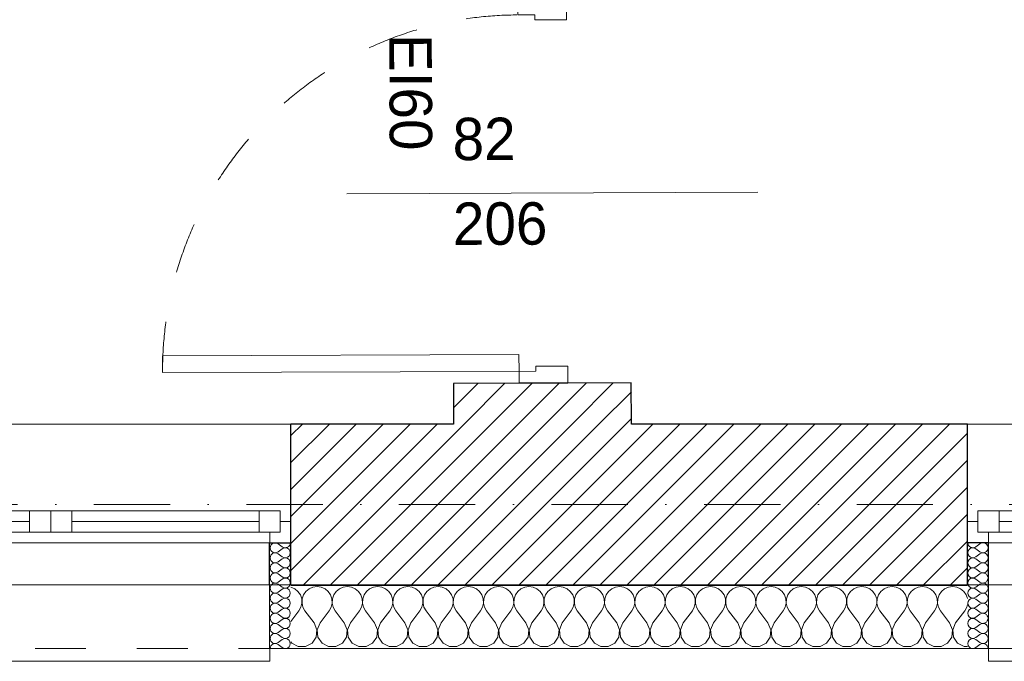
# Model space of a CAD drawing. Header units: millimetres. Extents: x 172139 to 266886, y 89525 to 138225.
# Tile 35 of 72: x 202941 to 205265, y 106825 to 108340. Entities that reach past the tile are written whole.
import ezdxf
from ezdxf.enums import TextEntityAlignment as Align

# ---------------------------------------------------------------- set-up
doc = ezdxf.new("R2010")
doc.units = ezdxf.units.MM
doc.header["$MEASUREMENT"] = 0
doc.linetypes.add('Kropki i Kreski', pattern=[360, 180, -90, 0, -90])
doc.linetypes.add('Przerywana', pattern=[240, 120, -120])
for name, color, linetype in [('Drzwi ArchiCAD', 7, 'Continuous'), ('Konstrukcja - Siatki mod', 7, 'Continuous'), ('KR_INW', 7, 'Continuous'), ('NAPIS_SODON', 7, 'Continuous'), ('Okna ArchiCADa', 7, 'Continuous'), ('Znaczniki drzwi ArchiCADa', 7, 'Continuous')]:
    doc.layers.add(name, color=color, linetype=linetype)
for name, color, linetype, lineweight in [('Drzwi ArchiCAD_Nr_pióra__1', 7, 'Continuous', 13), ('Drzwi ArchiCAD_Nr_pióra__27', 7, 'Continuous', 25), ('KR_INW_Nr_pióra__101', 252, 'Continuous', 5), ('KR_INW_Nr_pióra__27', 7, 'Continuous', 25), ('KR_INW_Nr_pióra__47', 7, 'Continuous', 15), ('NAPIS_SODON_Nr_pióra__1', 7, 'Continuous', 13), ('Okna ArchiCADa_Nr_pióra__1', 7, 'Continuous', 13), ('Okna ArchiCADa_Nr_pióra__27', 7, 'Continuous', 25), ('Znaczniki drzwi ArchiCADa_Nr_pióra__7', 7, 'Continuous', 13)]:
    doc.layers.add(name, color=color, linetype=linetype, lineweight=lineweight)
for name, color, linetype, lineweight, true_color in [('Konstrukcja - Siatki mod_Nr_pióra__48', 7, 'Continuous', 15, 0xa80f02), ('KR_INW_Nr_pióra__102', 7, 'Continuous', 5, 0xcccccc), ('Znaczniki drzwi ArchiCADa_Nr_pióra__20', 7, 'Continuous', 13, 0xb00000)]:
    doc.layers.add(name, color=color, linetype=linetype, lineweight=lineweight, true_color=true_color)
doc.styles.add('GENERATED_STYLE_1', font='txt')
pattern_1 = [(45, (0, 0), (-31.819804, 31.819804), [])]

# ---------------------------------------------------------------- blocks, each defined once
blk = doc.blocks.new('Strop_1', base_point=(179225, 121523.3))
at = {"layer": 'NAPIS_SODON_Nr_pióra__1', "linetype": 'Continuous', "flags": 128}
blk.add_lwpolyline([(179225, 121523.3), (179225.9, 107003.8), (250898.3, 107008.3), (250897.4, 121527.8)], close=True, dxfattribs=at)
blk = doc.blocks.new('*X150')
at = {"layer": 'KR_INW_Nr_pióra__102', "linetype": 'Continuous'}
for p, q in [((203581.2, 107000.2), (203580.9, 107000.2)), ((203590.2, 106996.2), (203581.2, 107000.2)), ((203633.1, 107000.2), (203624.1, 106996.2)), ((203642.9, 107001.6), (203633.1, 107000.2)), ((203652.6, 107000.2), (203642.9, 107001.6)), ((203661.6, 106996.2), (203652.6, 107000.2)), ((203704.5, 107000.2), (203695.5, 106996.2)), ((203714.3, 107001.6), (203704.5, 107000.2)), ((203724, 107000.2), (203714.3, 107001.6)), ((203733.1, 106996.2), (203724, 107000.2)), ((203776, 107000.2), (203766.9, 106996.2)), ((203785.7, 107001.6), (203776, 107000.2)), ((203795.5, 107000.2), (203785.7, 107001.6)), ((203804.5, 106996.2), (203795.5, 107000.2)), ((203847.4, 107000.2), (203838.4, 106996.2)), ((203857.1, 107001.6), (203847.4, 107000.2)), ((203866.9, 107000.2), (203857.1, 107001.6)), ((203875.9, 106996.2), (203866.9, 107000.2)), ((203918.8, 107000.2), (203909.8, 106996.2)), ((203928.6, 107001.6), (203918.8, 107000.2)), ((203938.3, 107000.2), (203928.6, 107001.6)), ((203947.3, 106996.2), (203938.3, 107000.2)), ((203990.2, 107000.2), (203981.2, 106996.2)), ((204000, 107001.6), (203990.2, 107000.2)), ((204009.8, 107000.2), (204000, 107001.6)), ((204018.8, 106996.2), (204009.8, 107000.2)), ((204061.7, 107000.2), (204052.7, 106996.2)), ((204071.4, 107001.6), (204061.7, 107000.2)), ((204081.2, 107000.2), (204071.4, 107001.6)), ((204090.2, 106996.2), (204081.2, 107000.2)), ((204133.1, 107000.2), (204124.1, 106996.2)), ((204142.9, 107001.6), (204133.1, 107000.2)), ((204152.6, 107000.2), (204142.9, 107001.6)), ((204161.6, 106996.2), (204152.6, 107000.2)), ((204204.5, 107000.2), (204195.5, 106996.2)), ((204214.3, 107001.6), (204204.5, 107000.2)), ((204224, 107000.2), (204214.3, 107001.6)), ((204233.1, 106996.2), (204224, 107000.2)), ((204276, 107000.2), (204266.9, 106996.2)), ((204285.7, 107001.6), (204276, 107000.2)), ((204295.5, 107000.2), (204285.7, 107001.6)), ((204304.5, 106996.2), (204295.5, 107000.2)), ((204347.4, 107000.2), (204338.4, 106996.2)), ((204357.1, 107001.6), (204347.4, 107000.2)), ((204366.9, 107000.2), (204357.1, 107001.6)), ((204375.9, 106996.2), (204366.9, 107000.2)), ((204418.8, 107000.2), (204409.8, 106996.2)), ((204428.6, 107001.6), (204418.8, 107000.2)), ((204438.3, 107000.2), (204428.6, 107001.6)), ((204447.3, 106996.2), (204438.3, 107000.2)), ((204490.2, 107000.2), (204481.2, 106996.2)), ((204500, 107001.6), (204490.2, 107000.2)), ((204509.8, 107000.2), (204500, 107001.6)), ((204518.8, 106996.2), (204509.8, 107000.2)), ((204561.7, 107000.2), (204552.7, 106996.2)), ((204571.4, 107001.6), (204561.7, 107000.2)), ((204581.2, 107000.2), (204571.4, 107001.6)), ((204590.2, 106996.2), (204581.2, 107000.2)), ((204633.1, 107000.2), (204624.1, 106996.2)), ((204642.9, 107001.6), (204633.1, 107000.2)), ((204652.6, 107000.2), (204642.9, 107001.6)), ((204661.6, 106996.2), (204652.6, 107000.2)), ((204704.5, 107000.2), (204695.5, 106996.2)), ((204714.3, 107001.6), (204704.5, 107000.2)), ((204724, 107000.2), (204714.3, 107001.6)), ((204733.1, 106996.2), (204724, 107000.2)), ((204776, 107000.2), (204766.9, 106996.2)), ((204785.7, 107001.6), (204776, 107000.2)), ((204795.5, 107000.2), (204785.7, 107001.6)), ((204804.5, 106996.2), (204795.5, 107000.2)), ((204847.4, 107000.2), (204838.4, 106996.2)), ((204857.1, 107001.6), (204847.4, 107000.2)), ((204866.9, 107000.2), (204857.1, 107001.6)), ((204875.9, 106996.2), (204866.9, 107000.2)), ((204918.8, 107000.2), (204909.8, 106996.2)), ((204928.6, 107001.6), (204918.8, 107000.2)), ((204938.3, 107000.2), (204928.6, 107001.6)), ((204947.3, 106996.2), (204938.3, 107000.2)), ((204990.2, 107000.2), (204981.2, 106996.2)), ((205000, 107001.6), (204990.2, 107000.2)), ((205009.8, 107000.2), (205000, 107001.6)), ((205018.8, 106996.2), (205009.8, 107000.2)), ((205061.7, 107000.2), (205052.7, 106996.2)), ((205071.4, 107001.6), (205061.7, 107000.2)), ((205081.2, 107000.2), (205071.4, 107001.6)), ((205090.2, 106996.2), (205081.2, 107000.2)), ((205133.1, 107000.2), (205124.1, 106996.2)), ((205142.9, 107001.6), (205133.1, 107000.2)), ((205152.6, 107000.2), (205142.9, 107001.6)), ((205161.6, 106996.2), (205152.6, 107000.2)), ((203597.8, 106989.9), (203590.2, 106996.2)), ((203603.4, 106981.8), (203597.8, 106989.9)), ((203606.5, 106972.5), (203603.4, 106981.8)), ((203610.9, 106981.8), (203607.8, 106972.5)), ((203616.5, 106989.9), (203610.9, 106981.8)), ((203624.1, 106996.2), (203616.5, 106989.9)), ((203669.2, 106989.9), (203661.6, 106996.2)), ((203674.8, 106981.8), (203669.2, 106989.9)), ((203677.9, 106972.5), (203674.8, 106981.8)), ((203682.3, 106981.8), (203679.2, 106972.5)), ((203687.9, 106989.9), (203682.3, 106981.8)), ((203695.5, 106996.2), (203687.9, 106989.9)), ((203740.6, 106989.9), (203733.1, 106996.2)), ((203746.2, 106981.8), (203740.6, 106989.9)), ((203749.4, 106972.5), (203746.2, 106981.8)), ((203753.8, 106981.8), (203750.6, 106972.5)), ((203759.4, 106989.9), (203753.8, 106981.8)), ((203766.9, 106996.2), (203759.4, 106989.9)), ((203812.1, 106989.9), (203804.5, 106996.2)), ((203817.7, 106981.8), (203812.1, 106989.9)), ((203820.8, 106972.5), (203817.7, 106981.8)), ((203825.2, 106981.8), (203822.1, 106972.5)), ((203830.8, 106989.9), (203825.2, 106981.8)), ((203838.4, 106996.2), (203830.8, 106989.9)), ((203883.5, 106989.9), (203875.9, 106996.2)), ((203889.1, 106981.8), (203883.5, 106989.9)), ((203892.2, 106972.5), (203889.1, 106981.8)), ((203896.6, 106981.8), (203893.5, 106972.5)), ((203902.2, 106989.9), (203896.6, 106981.8)), ((203909.8, 106996.2), (203902.2, 106989.9)), ((203954.9, 106989.9), (203947.3, 106996.2)), ((203960.5, 106981.8), (203954.9, 106989.9)), ((203963.7, 106972.5), (203960.5, 106981.8)), ((203968.1, 106981.8), (203964.9, 106972.5)), ((203973.6, 106989.9), (203968.1, 106981.8)), ((203981.2, 106996.2), (203973.6, 106989.9)), ((204026.4, 106989.9), (204018.8, 106996.2)), ((204031.9, 106981.8), (204026.4, 106989.9)), ((204035.1, 106972.5), (204031.9, 106981.8)), ((204039.5, 106981.8), (204036.3, 106972.5)), ((204045.1, 106989.9), (204039.5, 106981.8)), ((204052.7, 106996.2), (204045.1, 106989.9)), ((204097.8, 106989.9), (204090.2, 106996.2)), ((204103.4, 106981.8), (204097.8, 106989.9)), ((204106.5, 106972.5), (204103.4, 106981.8)), ((204110.9, 106981.8), (204107.8, 106972.5)), ((204116.5, 106989.9), (204110.9, 106981.8)), ((204124.1, 106996.2), (204116.5, 106989.9)), ((204169.2, 106989.9), (204161.6, 106996.2)), ((204174.8, 106981.8), (204169.2, 106989.9)), ((204177.9, 106972.5), (204174.8, 106981.8)), ((204182.3, 106981.8), (204179.2, 106972.5)), ((204187.9, 106989.9), (204182.3, 106981.8)), ((204195.5, 106996.2), (204187.9, 106989.9)), ((204240.6, 106989.9), (204233.1, 106996.2)), ((204246.2, 106981.8), (204240.6, 106989.9)), ((204249.4, 106972.5), (204246.2, 106981.8)), ((204253.8, 106981.8), (204250.6, 106972.5)), ((204259.4, 106989.9), (204253.8, 106981.8)), ((204266.9, 106996.2), (204259.4, 106989.9)), ((204312.1, 106989.9), (204304.5, 106996.2)), ((204317.7, 106981.8), (204312.1, 106989.9)), ((204320.8, 106972.5), (204317.7, 106981.8)), ((204325.2, 106981.8), (204322.1, 106972.5)), ((204330.8, 106989.9), (204325.2, 106981.8)), ((204338.4, 106996.2), (204330.8, 106989.9)), ((204383.5, 106989.9), (204375.9, 106996.2)), ((204389.1, 106981.8), (204383.5, 106989.9)), ((204392.2, 106972.5), (204389.1, 106981.8)), ((204396.6, 106981.8), (204393.5, 106972.5)), ((204402.2, 106989.9), (204396.6, 106981.8)), ((204409.8, 106996.2), (204402.2, 106989.9)), ((204454.9, 106989.9), (204447.3, 106996.2)), ((204460.5, 106981.8), (204454.9, 106989.9)), ((204463.7, 106972.5), (204460.5, 106981.8)), ((204468.1, 106981.8), (204464.9, 106972.5)), ((204473.6, 106989.9), (204468.1, 106981.8)), ((204481.2, 106996.2), (204473.6, 106989.9)), ((204526.4, 106989.9), (204518.8, 106996.2)), ((204531.9, 106981.8), (204526.4, 106989.9)), ((204535.1, 106972.5), (204531.9, 106981.8)), ((204539.5, 106981.8), (204536.3, 106972.5)), ((204545.1, 106989.9), (204539.5, 106981.8)), ((204552.7, 106996.2), (204545.1, 106989.9)), ((204597.8, 106989.9), (204590.2, 106996.2)), ((204603.4, 106981.8), (204597.8, 106989.9)), ((204606.5, 106972.5), (204603.4, 106981.8)), ((204610.9, 106981.8), (204607.8, 106972.5)), ((204616.5, 106989.9), (204610.9, 106981.8)), ((204624.1, 106996.2), (204616.5, 106989.9)), ((204669.2, 106989.9), (204661.6, 106996.2)), ((204674.8, 106981.8), (204669.2, 106989.9)), ((204677.9, 106972.5), (204674.8, 106981.8)), ((204682.3, 106981.8), (204679.2, 106972.5)), ((204687.9, 106989.9), (204682.3, 106981.8)), ((204695.5, 106996.2), (204687.9, 106989.9)), ((204740.6, 106989.9), (204733.1, 106996.2)), ((204746.2, 106981.8), (204740.6, 106989.9)), ((204749.4, 106972.5), (204746.2, 106981.8)), ((204753.8, 106981.8), (204750.6, 106972.5)), ((204759.4, 106989.9), (204753.8, 106981.8)), ((204766.9, 106996.2), (204759.4, 106989.9)), ((204812.1, 106989.9), (204804.5, 106996.2)), ((204817.7, 106981.8), (204812.1, 106989.9)), ((204820.8, 106972.5), (204817.7, 106981.8)), ((204825.2, 106981.8), (204822.1, 106972.5)), ((204830.8, 106989.9), (204825.2, 106981.8)), ((204838.4, 106996.2), (204830.8, 106989.9)), ((204883.5, 106989.9), (204875.9, 106996.2)), ((204889.1, 106981.8), (204883.5, 106989.9)), ((204892.2, 106972.5), (204889.1, 106981.8)), ((204896.6, 106981.8), (204893.5, 106972.5)), ((204902.2, 106989.9), (204896.6, 106981.8)), ((204909.8, 106996.2), (204902.2, 106989.9)), ((204954.9, 106989.9), (204947.3, 106996.2)), ((204960.5, 106981.8), (204954.9, 106989.9)), ((204963.7, 106972.5), (204960.5, 106981.8)), ((204968.1, 106981.8), (204964.9, 106972.5)), ((204973.6, 106989.9), (204968.1, 106981.8)), ((204981.2, 106996.2), (204973.6, 106989.9)), ((205026.4, 106989.9), (205018.8, 106996.2)), ((205031.9, 106981.8), (205026.4, 106989.9)), ((205035.1, 106972.5), (205031.9, 106981.8)), ((205039.5, 106981.8), (205036.3, 106972.5)), ((205045.1, 106989.9), (205039.5, 106981.8)), ((205052.7, 106996.2), (205045.1, 106989.9)), ((205097.8, 106989.9), (205090.2, 106996.2)), ((205103.4, 106981.8), (205097.8, 106989.9)), ((205106.5, 106972.5), (205103.4, 106981.8)), ((205110.9, 106981.8), (205107.8, 106972.5)), ((205116.5, 106989.9), (205110.9, 106981.8)), ((205124.1, 106996.2), (205116.5, 106989.9)), ((205169.2, 106989.9), (205161.6, 106996.2)), ((205174.8, 106981.8), (205169.2, 106989.9)), ((205177.7, 106973.2), (205174.8, 106981.8)), ((203600, 106944.4), (203604.8, 106953.1)), ((203604.8, 106953.1), (203607, 106962.6)), ((203607, 106962.6), (203606.5, 106972.5)), ((203607.8, 106972.5), (203607.3, 106962.6)), ((203607.3, 106962.6), (203609.5, 106953.1)), ((203609.5, 106953.1), (203614.3, 106944.4)), ((203671.4, 106944.4), (203676.2, 106953.1)), ((203676.2, 106953.1), (203678.4, 106962.6)), ((203678.4, 106962.6), (203677.9, 106972.5)), ((203679.2, 106972.5), (203678.7, 106962.6)), ((203678.7, 106962.6), (203680.9, 106953.1)), ((203680.9, 106953.1), (203685.7, 106944.4)), ((203742.9, 106944.4), (203747.6, 106953.1)), ((203747.6, 106953.1), (203749.9, 106962.6)), ((203749.9, 106962.6), (203749.4, 106972.5)), ((203750.6, 106972.5), (203750.1, 106962.6)), ((203750.1, 106962.6), (203752.4, 106953.1)), ((203752.4, 106953.1), (203757.1, 106944.4)), ((203814.3, 106944.4), (203819.1, 106953.1)), ((203819.1, 106953.1), (203821.3, 106962.6)), ((203821.3, 106962.6), (203820.8, 106972.5)), ((203822.1, 106972.5), (203821.6, 106962.6)), ((203821.6, 106962.6), (203823.8, 106953.1)), ((203823.8, 106953.1), (203828.6, 106944.4)), ((203885.7, 106944.4), (203890.5, 106953.1)), ((203890.5, 106953.1), (203892.7, 106962.6)), ((203892.7, 106962.6), (203892.2, 106972.5)), ((203893.5, 106972.5), (203893, 106962.6)), ((203893, 106962.6), (203895.2, 106953.1)), ((203895.2, 106953.1), (203900, 106944.4)), ((203957.1, 106944.4), (203961.9, 106953.1)), ((203961.9, 106953.1), (203964.1, 106962.6)), ((203964.1, 106962.6), (203963.7, 106972.5)), ((203964.9, 106972.5), (203964.4, 106962.6)), ((203964.4, 106962.6), (203966.7, 106953.1)), ((203966.7, 106953.1), (203971.4, 106944.4)), ((204028.6, 106944.4), (204033.3, 106953.1)), ((204033.3, 106953.1), (204035.6, 106962.6)), ((204035.6, 106962.6), (204035.1, 106972.5)), ((204036.3, 106972.5), (204035.9, 106962.6)), ((204035.9, 106962.6), (204038.1, 106953.1)), ((204038.1, 106953.1), (204042.9, 106944.4)), ((204100, 106944.4), (204104.8, 106953.1)), ((204104.8, 106953.1), (204107, 106962.6)), ((204107, 106962.6), (204106.5, 106972.5)), ((204107.8, 106972.5), (204107.3, 106962.6)), ((204107.3, 106962.6), (204109.5, 106953.1)), ((204109.5, 106953.1), (204114.3, 106944.4)), ((204171.4, 106944.4), (204176.2, 106953.1)), ((204176.2, 106953.1), (204178.4, 106962.6)), ((204178.4, 106962.6), (204177.9, 106972.5)), ((204179.2, 106972.5), (204178.7, 106962.6)), ((204178.7, 106962.6), (204180.9, 106953.1)), ((204180.9, 106953.1), (204185.7, 106944.4)), ((204242.9, 106944.4), (204247.6, 106953.1)), ((204247.6, 106953.1), (204249.9, 106962.6)), ((204249.9, 106962.6), (204249.4, 106972.5)), ((204250.6, 106972.5), (204250.1, 106962.6)), ((204250.1, 106962.6), (204252.4, 106953.1)), ((204252.4, 106953.1), (204257.1, 106944.4)), ((204314.3, 106944.4), (204319.1, 106953.1)), ((204319.1, 106953.1), (204321.3, 106962.6)), ((204321.3, 106962.6), (204320.8, 106972.5)), ((204322.1, 106972.5), (204321.6, 106962.6)), ((204321.6, 106962.6), (204323.8, 106953.1)), ((204323.8, 106953.1), (204328.6, 106944.4)), ((204385.7, 106944.4), (204390.5, 106953.1)), ((204390.5, 106953.1), (204392.7, 106962.6)), ((204392.7, 106962.6), (204392.2, 106972.5)), ((204393.5, 106972.5), (204393, 106962.6)), ((204393, 106962.6), (204395.2, 106953.1)), ((204395.2, 106953.1), (204400, 106944.4)), ((204457.1, 106944.4), (204461.9, 106953.1)), ((204461.9, 106953.1), (204464.1, 106962.6)), ((204464.1, 106962.6), (204463.7, 106972.5)), ((204464.9, 106972.5), (204464.4, 106962.6)), ((204464.4, 106962.6), (204466.7, 106953.1)), ((204466.7, 106953.1), (204471.4, 106944.4)), ((204528.6, 106944.4), (204533.3, 106953.1)), ((204533.3, 106953.1), (204535.6, 106962.6)), ((204535.6, 106962.6), (204535.1, 106972.5)), ((204536.3, 106972.5), (204535.9, 106962.6)), ((204535.9, 106962.6), (204538.1, 106953.1)), ((204538.1, 106953.1), (204542.9, 106944.4)), ((204600, 106944.4), (204604.8, 106953.1)), ((204604.8, 106953.1), (204607, 106962.6)), ((204607, 106962.6), (204606.5, 106972.5)), ((204607.8, 106972.5), (204607.3, 106962.6)), ((204607.3, 106962.6), (204609.5, 106953.1)), ((204609.5, 106953.1), (204614.3, 106944.4)), ((204671.4, 106944.4), (204676.2, 106953.1)), ((204676.2, 106953.1), (204678.4, 106962.6)), ((204678.4, 106962.6), (204677.9, 106972.5)), ((204679.2, 106972.5), (204678.7, 106962.6)), ((204678.7, 106962.6), (204680.9, 106953.1)), ((204680.9, 106953.1), (204685.7, 106944.4)), ((204742.9, 106944.4), (204747.6, 106953.1)), ((204747.6, 106953.1), (204749.9, 106962.6)), ((204749.9, 106962.6), (204749.4, 106972.5)), ((204750.6, 106972.5), (204750.1, 106962.6)), ((204750.1, 106962.6), (204752.4, 106953.1)), ((204752.4, 106953.1), (204757.1, 106944.4)), ((204814.3, 106944.4), (204819.1, 106953.1)), ((204819.1, 106953.1), (204821.3, 106962.6)), ((204821.3, 106962.6), (204820.8, 106972.5)), ((204822.1, 106972.5), (204821.6, 106962.6)), ((204821.6, 106962.6), (204823.8, 106953.1)), ((204823.8, 106953.1), (204828.6, 106944.4)), ((204885.7, 106944.4), (204890.5, 106953.1)), ((204890.5, 106953.1), (204892.7, 106962.6)), ((204892.7, 106962.6), (204892.2, 106972.5)), ((204893.5, 106972.5), (204893, 106962.6)), ((204893, 106962.6), (204895.2, 106953.1)), ((204895.2, 106953.1), (204900, 106944.4)), ((204957.1, 106944.4), (204961.9, 106953.1)), ((204961.9, 106953.1), (204964.1, 106962.6)), ((204964.1, 106962.6), (204963.7, 106972.5)), ((204964.9, 106972.5), (204964.4, 106962.6)), ((204964.4, 106962.6), (204966.7, 106953.1)), ((204966.7, 106953.1), (204971.4, 106944.4)), ((205028.6, 106944.4), (205033.3, 106953.1)), ((205033.3, 106953.1), (205035.6, 106962.6)), ((205035.6, 106962.6), (205035.1, 106972.5)), ((205036.3, 106972.5), (205035.9, 106962.6)), ((205035.9, 106962.6), (205038.1, 106953.1)), ((205038.1, 106953.1), (205042.9, 106944.4)), ((205100, 106944.4), (205104.8, 106953.1)), ((205104.8, 106953.1), (205107, 106962.6)), ((205107, 106962.6), (205106.5, 106972.5)), ((205107.8, 106972.5), (205107.3, 106962.6)), ((205107.3, 106962.6), (205109.5, 106953.1)), ((205109.5, 106953.1), (205114.3, 106944.4)), ((205171.4, 106944.4), (205176.2, 106953.1)), ((205176.2, 106953.1), (205177.7, 106959.5)), ((203580.9, 106919), (203600, 106944.4)), ((203635.7, 106915.9), (203614.3, 106944.4)), ((203650, 106915.9), (203671.4, 106944.4)), ((203707.1, 106915.9), (203685.7, 106944.4)), ((203721.4, 106915.9), (203742.9, 106944.4)), ((203778.6, 106915.9), (203757.1, 106944.4)), ((203792.9, 106915.9), (203814.3, 106944.4)), ((203850, 106915.9), (203828.6, 106944.4)), ((203864.3, 106915.9), (203885.7, 106944.4)), ((203921.4, 106915.9), (203900, 106944.4)), ((203935.7, 106915.9), (203957.1, 106944.4)), ((203992.9, 106915.9), (203971.4, 106944.4)), ((204007.1, 106915.9), (204028.6, 106944.4)), ((204064.3, 106915.9), (204042.9, 106944.4)), ((204078.6, 106915.9), (204100, 106944.4)), ((204135.7, 106915.9), (204114.3, 106944.4)), ((204150, 106915.9), (204171.4, 106944.4)), ((204207.1, 106915.9), (204185.7, 106944.4)), ((204221.4, 106915.9), (204242.9, 106944.4)), ((204278.6, 106915.9), (204257.1, 106944.4)), ((204292.9, 106915.9), (204314.3, 106944.4)), ((204350, 106915.9), (204328.6, 106944.4)), ((204364.3, 106915.9), (204385.7, 106944.4)), ((204421.4, 106915.9), (204400, 106944.4)), ((204435.7, 106915.9), (204457.1, 106944.4)), ((204492.9, 106915.9), (204471.4, 106944.4)), ((204507.1, 106915.9), (204528.6, 106944.4)), ((204564.3, 106915.9), (204542.9, 106944.4)), ((204578.6, 106915.9), (204600, 106944.4)), ((204635.7, 106915.9), (204614.3, 106944.4)), ((204650, 106915.9), (204671.4, 106944.4)), ((204707.1, 106915.9), (204685.7, 106944.4)), ((204721.4, 106915.9), (204742.9, 106944.4)), ((204778.6, 106915.9), (204757.1, 106944.4)), ((204792.9, 106915.9), (204814.3, 106944.4)), ((204850, 106915.9), (204828.6, 106944.4)), ((204864.3, 106915.9), (204885.7, 106944.4)), ((204921.4, 106915.9), (204900, 106944.4)), ((204935.7, 106915.9), (204957.1, 106944.4)), ((204992.9, 106915.9), (204971.4, 106944.4)), ((205007.1, 106915.9), (205028.6, 106944.4)), ((205064.3, 106915.9), (205042.9, 106944.4)), ((205078.6, 106915.9), (205100, 106944.4)), ((205135.7, 106915.9), (205114.3, 106944.4)), ((205150, 106915.9), (205171.4, 106944.4)), ((203642.4, 106899.8), (203635.7, 106915.9)), ((203650, 106915.9), (203643.3, 106899.8)), ((203713.9, 106899.8), (203707.1, 106915.9)), ((203721.4, 106915.9), (203714.7, 106899.8)), ((203785.3, 106899.8), (203778.6, 106915.9)), ((203792.9, 106915.9), (203786.1, 106899.8)), ((203856.7, 106899.8), (203850, 106915.9)), ((203864.3, 106915.9), (203857.6, 106899.8)), ((203928.2, 106899.8), (203921.4, 106915.9)), ((203935.7, 106915.9), (203929, 106899.8)), ((203999.6, 106899.8), (203992.9, 106915.9)), ((204007.1, 106915.9), (204000.4, 106899.8)), ((204071, 106899.8), (204064.3, 106915.9)), ((204078.6, 106915.9), (204071.8, 106899.8)), ((204142.4, 106899.8), (204135.7, 106915.9)), ((204150, 106915.9), (204143.3, 106899.8)), ((204213.9, 106899.8), (204207.1, 106915.9)), ((204221.4, 106915.9), (204214.7, 106899.8)), ((204285.3, 106899.8), (204278.6, 106915.9)), ((204292.9, 106915.9), (204286.1, 106899.8)), ((204356.7, 106899.8), (204350, 106915.9)), ((204364.3, 106915.9), (204357.6, 106899.8)), ((204428.2, 106899.8), (204421.4, 106915.9)), ((204435.7, 106915.9), (204429, 106899.8)), ((204499.6, 106899.8), (204492.9, 106915.9)), ((204507.1, 106915.9), (204500.4, 106899.8)), ((204571, 106899.8), (204564.3, 106915.9)), ((204578.6, 106915.9), (204571.8, 106899.8)), ((204642.4, 106899.8), (204635.7, 106915.9)), ((204650, 106915.9), (204643.3, 106899.8)), ((204713.9, 106899.8), (204707.1, 106915.9)), ((204721.4, 106915.9), (204714.7, 106899.8)), ((204785.3, 106899.8), (204778.6, 106915.9)), ((204792.9, 106915.9), (204786.1, 106899.8)), ((204856.7, 106899.8), (204850, 106915.9)), ((204864.3, 106915.9), (204857.6, 106899.8)), ((204928.2, 106899.8), (204921.4, 106915.9)), ((204935.7, 106915.9), (204929, 106899.8)), ((204999.6, 106899.8), (204992.9, 106915.9)), ((205007.1, 106915.9), (205000.4, 106899.8)), ((205071, 106899.8), (205064.3, 106915.9)), ((205078.6, 106915.9), (205071.8, 106899.8)), ((205142.4, 106899.8), (205135.7, 106915.9)), ((205150, 106915.9), (205143.3, 106899.8)), ((203640.8, 106882.5), (203642.4, 106899.8)), ((203643.3, 106899.8), (203644.9, 106882.5)), ((203712.2, 106882.5), (203713.9, 106899.8)), ((203714.7, 106899.8), (203716.3, 106882.5)), ((203783.7, 106882.5), (203785.3, 106899.8)), ((203786.1, 106899.8), (203787.8, 106882.5)), ((203855.1, 106882.5), (203856.7, 106899.8)), ((203857.6, 106899.8), (203859.2, 106882.5)), ((203926.5, 106882.5), (203928.2, 106899.8)), ((203929, 106899.8), (203930.6, 106882.5)), ((203997.9, 106882.5), (203999.6, 106899.8)), ((204000.4, 106899.8), (204002.1, 106882.5)), ((204069.4, 106882.5), (204071, 106899.8)), ((204071.8, 106899.8), (204073.5, 106882.5)), ((204140.8, 106882.5), (204142.4, 106899.8)), ((204143.3, 106899.8), (204144.9, 106882.5)), ((204212.2, 106882.5), (204213.9, 106899.8)), ((204214.7, 106899.8), (204216.3, 106882.5)), ((204283.7, 106882.5), (204285.3, 106899.8)), ((204286.1, 106899.8), (204287.8, 106882.5)), ((204355.1, 106882.5), (204356.7, 106899.8)), ((204357.6, 106899.8), (204359.2, 106882.5)), ((204426.5, 106882.5), (204428.2, 106899.8)), ((204429, 106899.8), (204430.6, 106882.5)), ((204497.9, 106882.5), (204499.6, 106899.8)), ((204500.4, 106899.8), (204502.1, 106882.5)), ((204569.4, 106882.5), (204571, 106899.8)), ((204571.8, 106899.8), (204573.5, 106882.5)), ((204640.8, 106882.5), (204642.4, 106899.8)), ((204643.3, 106899.8), (204644.9, 106882.5)), ((204712.2, 106882.5), (204713.9, 106899.8)), ((204714.7, 106899.8), (204716.3, 106882.5)), ((204783.7, 106882.5), (204785.3, 106899.8)), ((204786.1, 106899.8), (204787.8, 106882.5)), ((204855.1, 106882.5), (204856.7, 106899.8)), ((204857.6, 106899.8), (204859.2, 106882.5)), ((204926.5, 106882.5), (204928.2, 106899.8)), ((204929, 106899.8), (204930.6, 106882.5)), ((204997.9, 106882.5), (204999.6, 106899.8)), ((205000.4, 106899.8), (205002.1, 106882.5)), ((205069.4, 106882.5), (205071, 106899.8)), ((205071.8, 106899.8), (205073.5, 106882.5)), ((205140.8, 106882.5), (205142.4, 106899.8)), ((205143.3, 106899.8), (205144.9, 106882.5)), ((203580.9, 106871.3), (203583.1, 106868)), ((203583.1, 106868), (203598.4, 106859.8)), ((203598.4, 106859.8), (203615.8, 106859.8)), ((203615.8, 106859.8), (203631.2, 106868)), ((203631.2, 106868), (203640.8, 106882.5)), ((203644.9, 106882.5), (203654.5, 106868)), ((203654.5, 106868), (203669.9, 106859.8)), ((203669.9, 106859.8), (203687.3, 106859.8)), ((203687.3, 106859.8), (203702.6, 106868)), ((203702.6, 106868), (203712.2, 106882.5)), ((203716.3, 106882.5), (203726, 106868)), ((203726, 106868), (203741.3, 106859.8)), ((203741.3, 106859.8), (203758.7, 106859.8)), ((203758.7, 106859.8), (203774, 106868)), ((203774, 106868), (203783.7, 106882.5)), ((203787.8, 106882.5), (203797.4, 106868)), ((203797.4, 106868), (203812.7, 106859.8)), ((203812.7, 106859.8), (203830.1, 106859.8)), ((203830.1, 106859.8), (203845.5, 106868)), ((203845.5, 106868), (203855.1, 106882.5)), ((203859.2, 106882.5), (203868.8, 106868)), ((203868.8, 106868), (203884.2, 106859.8)), ((203884.2, 106859.8), (203901.6, 106859.8)), ((203901.6, 106859.8), (203916.9, 106868)), ((203916.9, 106868), (203926.5, 106882.5)), ((203930.6, 106882.5), (203940.3, 106868)), ((203940.3, 106868), (203955.6, 106859.8)), ((203955.6, 106859.8), (203973, 106859.8)), ((203973, 106859.8), (203988.3, 106868)), ((203988.3, 106868), (203997.9, 106882.5)), ((204002.1, 106882.5), (204011.7, 106868)), ((204011.7, 106868), (204027, 106859.8)), ((204027, 106859.8), (204044.4, 106859.8)), ((204044.4, 106859.8), (204059.7, 106868)), ((204059.7, 106868), (204069.4, 106882.5)), ((204073.5, 106882.5), (204083.1, 106868)), ((204083.1, 106868), (204098.4, 106859.8)), ((204098.4, 106859.8), (204115.8, 106859.8)), ((204115.8, 106859.8), (204131.2, 106868)), ((204131.2, 106868), (204140.8, 106882.5)), ((204144.9, 106882.5), (204154.5, 106868)), ((204154.5, 106868), (204169.9, 106859.8)), ((204169.9, 106859.8), (204187.3, 106859.8)), ((204187.3, 106859.8), (204202.6, 106868)), ((204202.6, 106868), (204212.2, 106882.5)), ((204216.3, 106882.5), (204226, 106868)), ((204226, 106868), (204241.3, 106859.8)), ((204241.3, 106859.8), (204258.7, 106859.8)), ((204258.7, 106859.8), (204274, 106868)), ((204274, 106868), (204283.7, 106882.5)), ((204287.8, 106882.5), (204297.4, 106868)), ((204297.4, 106868), (204312.7, 106859.8)), ((204312.7, 106859.8), (204330.1, 106859.8)), ((204330.1, 106859.8), (204345.5, 106868)), ((204345.5, 106868), (204355.1, 106882.5)), ((204359.2, 106882.5), (204368.8, 106868)), ((204368.8, 106868), (204384.2, 106859.8)), ((204384.2, 106859.8), (204401.6, 106859.8)), ((204401.6, 106859.8), (204416.9, 106868)), ((204416.9, 106868), (204426.5, 106882.5)), ((204430.6, 106882.5), (204440.3, 106868)), ((204440.3, 106868), (204455.6, 106859.8)), ((204455.6, 106859.8), (204473, 106859.8)), ((204473, 106859.8), (204488.3, 106868)), ((204488.3, 106868), (204497.9, 106882.5)), ((204502.1, 106882.5), (204511.7, 106868)), ((204511.7, 106868), (204527, 106859.8)), ((204527, 106859.8), (204544.4, 106859.8)), ((204544.4, 106859.8), (204559.7, 106868)), ((204559.7, 106868), (204569.4, 106882.5)), ((204573.5, 106882.5), (204583.1, 106868)), ((204583.1, 106868), (204598.4, 106859.8)), ((204598.4, 106859.8), (204615.8, 106859.8)), ((204615.8, 106859.8), (204631.2, 106868)), ((204631.2, 106868), (204640.8, 106882.5)), ((204644.9, 106882.5), (204654.5, 106868)), ((204654.5, 106868), (204669.9, 106859.8)), ((204669.9, 106859.8), (204687.3, 106859.8)), ((204687.3, 106859.8), (204702.6, 106868)), ((204702.6, 106868), (204712.2, 106882.5)), ((204716.3, 106882.5), (204726, 106868)), ((204726, 106868), (204741.3, 106859.8)), ((204741.3, 106859.8), (204758.7, 106859.8)), ((204758.7, 106859.8), (204774, 106868)), ((204774, 106868), (204783.7, 106882.5)), ((204787.8, 106882.5), (204797.4, 106868)), ((204797.4, 106868), (204812.7, 106859.8)), ((204812.7, 106859.8), (204830.1, 106859.8)), ((204830.1, 106859.8), (204845.5, 106868)), ((204845.5, 106868), (204855.1, 106882.5)), ((204859.2, 106882.5), (204868.8, 106868)), ((204868.8, 106868), (204884.2, 106859.8)), ((204884.2, 106859.8), (204901.6, 106859.8)), ((204901.6, 106859.8), (204916.9, 106868)), ((204916.9, 106868), (204926.5, 106882.5)), ((204930.6, 106882.5), (204940.3, 106868)), ((204940.3, 106868), (204955.6, 106859.8)), ((204955.6, 106859.8), (204973, 106859.8)), ((204973, 106859.8), (204988.3, 106868)), ((204988.3, 106868), (204997.9, 106882.5)), ((205002.1, 106882.5), (205011.7, 106868)), ((205011.7, 106868), (205027, 106859.8)), ((205027, 106859.8), (205044.4, 106859.8)), ((205044.4, 106859.8), (205059.7, 106868)), ((205059.7, 106868), (205069.4, 106882.5)), ((205073.5, 106882.5), (205083.1, 106868)), ((205083.1, 106868), (205098.4, 106859.8)), ((205098.4, 106859.8), (205115.8, 106859.8)), ((205115.8, 106859.8), (205131.2, 106868)), ((205131.2, 106868), (205140.8, 106882.5)), ((205144.9, 106882.5), (205154.5, 106868)), ((205154.5, 106868), (205169.9, 106859.8)), ((205169.9, 106859.8), (205177.7, 106859.8))]:
    blk.add_line(p, q, dxfattribs=at)
blk = doc.blocks.new('*X184')
at = {"layer": 'KR_INW_Nr_pióra__102', "linetype": 'Continuous'}
for p, q in [((203560.7, 107095.6), (203551.2, 107102.8)), ((203560.7, 107090.9), (203551.2, 107083.7)), ((203560.7, 107071.8), (203551.2, 107079)), ((203560.7, 107067), (203551.2, 107059.9)), ((203560.7, 107048), (203551.2, 107055.1)), ((203560.7, 107043.2), (203551.2, 107036.1)), ((203560.7, 107024.2), (203551.2, 107031.3)), ((203560.7, 107019.4), (203551.2, 107012.3)), ((203560.7, 107000.4), (203551.2, 107007.5)), ((203560.7, 106995.6), (203551.2, 106988.5)), ((203560.7, 106976.6), (203551.2, 106983.7)), ((203560.7, 106971.8), (203551.2, 106964.7)), ((203560.7, 106952.8), (203551.2, 106959.9)), ((203560.7, 106948), (203551.2, 106940.9)), ((203560.7, 106929), (203551.2, 106936.1)), ((203560.7, 106924.2), (203551.2, 106917)), ((203560.7, 106905.1), (203551.2, 106912.3)), ((203560.7, 106900.4), (203551.2, 106893.2)), ((203560.7, 106881.3), (203551.2, 106888.5)), ((203560.7, 106876.6), (203551.2, 106869.4)), ((203560.7, 106857.5), (203551.2, 106864.7))]:
    blk.add_line(p, q, dxfattribs=at)
for centre, start, end in [((203544, 107093.2), 53.1301, 180), ((203544, 107093.2), 180, 306.8699), ((203567.8, 107105.1), 233.1301, 0), ((203567.8, 107081.3), 233.1301, 126.8699), ((203544, 107069.4), 53.1301, 180), ((203544, 107069.4), 180, 306.8699), ((203567.8, 107057.5), 233.1301, 126.8699), ((203544, 107045.6), 53.1301, 180), ((203544, 107045.6), 180, 306.8699), ((203567.8, 107033.7), 233.1301, 126.8699), ((203544, 107021.8), 53.1301, 180), ((203544, 107021.8), 180, 306.8699), ((203544, 106998), 53.1301, 180), ((203567.8, 107009.9), 233.1301, 126.8699), ((203544, 106998), 180, 306.8699), ((203544, 106974.2), 53.1301, 180), ((203567.8, 106986.1), 233.1301, 126.8699), ((203544, 106974.2), 180, 306.8699), ((203544, 106950.4), 53.1301, 180), ((203567.8, 106962.3), 233.1301, 126.8699), ((203544, 106950.4), 180, 306.8699), ((203544, 106926.6), 53.1301, 180), ((203567.8, 106938.5), 233.1301, 126.8699), ((203544, 106926.6), 180, 306.8699), ((203544, 106902.8), 53.1301, 180), ((203567.8, 106914.7), 233.1301, 126.8699), ((203544, 106902.8), 180, 306.8699), ((203544, 106879), 53.1301, 180), ((203567.8, 106890.9), 233.1301, 126.8699), ((203544, 106879), 180, 306.8699), ((203544, 106855.1), 53.1301, 180), ((203567.8, 106867), 233.1301, 126.8699)]:
    blk.add_arc(centre, 11.9, start, end, dxfattribs=at)
blk = doc.blocks.new('*X185')
at = {"layer": 'KR_INW_Nr_pióra__102', "linetype": 'Continuous'}
for p, q in [((205197.9, 107095.6), (205207.5, 107102.8)), ((205197.9, 107090.9), (205207.5, 107083.7)), ((205197.9, 107071.8), (205207.5, 107079)), ((205197.9, 107067), (205207.5, 107059.9)), ((205197.9, 107048), (205207.5, 107055.1)), ((205197.9, 107043.2), (205207.5, 107036.1)), ((205197.9, 107024.2), (205207.5, 107031.3)), ((205197.9, 107019.4), (205207.5, 107012.3)), ((205197.9, 107000.4), (205207.5, 107007.5)), ((205197.9, 106995.6), (205207.5, 106988.5)), ((205197.9, 106976.6), (205207.5, 106983.7)), ((205197.9, 106971.8), (205207.5, 106964.7)), ((205197.9, 106952.8), (205207.5, 106959.9)), ((205197.9, 106948), (205207.5, 106940.9)), ((205197.9, 106929), (205207.5, 106936.1)), ((205197.9, 106924.2), (205207.5, 106917)), ((205197.9, 106905.1), (205207.5, 106912.3)), ((205197.9, 106900.4), (205207.5, 106893.2)), ((205197.9, 106881.3), (205207.5, 106888.5)), ((205197.9, 106876.6), (205207.5, 106869.4)), ((205197.9, 106857.5), (205207.5, 106864.7))]:
    blk.add_line(p, q, dxfattribs=at)
for centre, start, end in [((205190.8, 107105.1), 180, 306.8699), ((205190.8, 107081.3), 53.1301, 306.8699), ((205214.6, 107093.2), 0, 126.8699), ((205214.6, 107093.2), 233.1301, 0), ((205190.8, 107057.5), 53.1301, 306.8699), ((205214.6, 107069.4), 0, 126.8699), ((205214.6, 107069.4), 233.1301, 0), ((205190.8, 107033.7), 53.1301, 306.8699), ((205214.6, 107045.6), 0, 126.8699), ((205214.6, 107045.6), 233.1301, 0), ((205214.6, 107021.8), 0, 126.8699), ((205190.8, 107009.9), 53.1301, 306.8699), ((205214.6, 107021.8), 233.1301, 0), ((205214.6, 106998), 0, 126.8699), ((205190.8, 106986.1), 53.1301, 306.8699), ((205214.6, 106998), 233.1301, 0), ((205214.6, 106974.2), 0, 126.8699), ((205190.8, 106962.3), 53.1301, 306.8699), ((205214.6, 106974.2), 233.1301, 0), ((205214.6, 106950.4), 0, 126.8699), ((205190.8, 106938.5), 53.1301, 306.8699), ((205214.6, 106950.4), 233.1301, 0), ((205214.6, 106926.6), 0, 126.8699), ((205190.8, 106914.7), 53.1301, 306.8699), ((205214.6, 106926.6), 233.1301, 0), ((205214.6, 106902.8), 0, 126.8699), ((205190.8, 106890.9), 53.1301, 306.8699), ((205214.6, 106902.8), 233.1301, 0), ((205214.6, 106879), 0, 126.8699), ((205190.8, 106867), 53.1301, 306.8699), ((205214.6, 106879), 233.1301, 0), ((205214.6, 106855.1), 0, 126.8699)]:
    blk.add_arc(centre, 11.9, start, end, dxfattribs=at)
blk = doc.blocks.new('Okno dwuskrzydłowe 19_5')
at = {"layer": 'Okna ArchiCADa_Nr_pióra__1', "linetype": 'Continuous'}
for p, q in [((-566.8, 230), (566.8, 230)), ((-541.8, 25), (-491.8, 25)), ((-541.8, -25), (-541.8, 25)), ((-491.8, 25), (-50, 25)), ((-491.8, 25), (-491.8, -25)), ((-491.8, 25), (-50, 25)), ((-50, -25), (-50, 25)), ((-50, 25), (0, 25)), ((0, 25), (0, -25)), ((0, 25), (50, 25)), ((0, -25), (0, 25)), ((50, 25), (491.8, 25)), ((50, 25), (50, -25)), ((50, 25), (491.8, 25)), ((491.8, -25), (491.8, 25)), ((491.8, 25), (541.8, 25)), ((541.8, 25), (541.8, -25)), ((-566.8, 0), (-541.8, 0)), ((-541.8, 0), (-541.8, -25)), ((-491.8, 0), (-50, 0)), ((50, 0), (491.8, 0)), ((541.8, -25), (541.8, 0)), ((541.8, 0), (566.8, 0)), ((-541.8, -25), (-516.8, -25)), ((-491.8, -25), (-541.8, -25)), ((-516.8, -25), (-516.8, -50)), ((-50, -25), (-491.8, -25)), ((0, -25), (-50, -25)), ((50, -25), (0, -25)), ((491.8, -25), (50, -25)), ((541.8, -25), (491.8, -25)), ((516.8, -50), (516.8, -25)), ((516.8, -25), (541.8, -25)), ((-516.8, -50), (-566.8, -50)), ((0, -50), (-516.8, -50)), ((516.8, -50), (0, -50)), ((566.8, -50), (516.8, -50)), ((-516.8, -300), (-516.8, -330)), ((516.8, -330), (516.8, -300)), ((-516.8, -330), (516.8, -330))]:
    blk.add_line(p, q, dxfattribs=at)
at = {"layer": 'Okna ArchiCADa_Nr_pióra__1', "linetype": 'Przerywana'}
blk.add_line((-516.8, -300), (516.8, -300), dxfattribs=at)
at = {"layer": 'Okna ArchiCADa_Nr_pióra__27', "linetype": 'Continuous'}
for p, q in [((-566.8, -50), (-566.8, 0)), ((566.8, -50), (566.8, 0)), ((-516.8, -50), (-566.8, -50)), ((516.8, -50), (566.8, -50))]:
    blk.add_line(p, q, dxfattribs=at)
blk = doc.blocks.new('Ściana_3', base_point=(179075.1, 106855.1))
at = {"layer": 'KR_INW_Nr_pióra__101', "linetype": 'Continuous'}
h = blk.add_hatch(dxfattribs=at)
h.set_pattern_fill('Cegła_licówka', color=256, style=0, pattern_type=2)
h.set_pattern_definition(pattern_1)
h.paths.add_polyline_path([(203580.9, 107155.1), (203580.9, 107105.1), (203580.9, 107005.1), (205177.7, 107005.1), (205177.7, 107105.1), (205177.7, 107155.1), (205177.7, 107385.1), (203580.9, 107385.1)])
at = {"layer": 'KR_INW_Nr_pióra__27', "linetype": 'Continuous'}
for p, q in [((203580.9, 107155.1), (203580.9, 107385.1)), ((205177.7, 107155.1), (205177.7, 107385.1)), ((203580.9, 107105.1), (203580.9, 107155.1)), ((205177.7, 107105.1), (205177.7, 107155.1)), ((203530.9, 107005.1), (203530.9, 107105.1)), ((203530.9, 107105.1), (203580.9, 107105.1)), ((203580.9, 107005.1), (203580.9, 107105.1)), ((205177.7, 107005.1), (205177.7, 107105.1)), ((205227.7, 107105.1), (205177.7, 107105.1)), ((205227.7, 107005.1), (205227.7, 107105.1)), ((203580.9, 107005.1), (205177.7, 107005.1))]:
    blk.add_line(p, q, dxfattribs=at)
at = {"layer": 'KR_INW_Nr_pióra__27', "linetype": 'Continuous', "flags": 128}
for points in [[(203964.9, 107385.1), (203580.9, 107385.1)], [(205177.7, 107385.1), (204384.9, 107385.1)]]:
    blk.add_lwpolyline(points, dxfattribs=at)
at = {"layer": 'KR_INW_Nr_pióra__47', "linetype": 'Continuous'}
for p, q in [((203580.9, 107105.1), (203530.9, 107105.1)), ((203530.9, 107105.1), (203530.9, 106855.1)), ((205177.7, 107105.1), (205227.7, 107105.1)), ((205227.7, 107105.1), (205227.7, 106855.1)), ((203530.9, 106855.1), (203530.9, 107005.1)), ((205227.7, 106855.1), (205227.7, 107005.1)), ((203580.9, 106855.1), (203530.9, 106855.1)), ((205177.7, 106855.1), (205227.7, 106855.1))]:
    blk.add_line(p, q, dxfattribs=at)
at = {"layer": 'KR_INW_Nr_pióra__47', "linetype": 'Continuous', "flags": 128}
blk.add_lwpolyline([(203580.9, 106855.1), (205177.7, 106855.1)], dxfattribs=at)
at = {"layer": 'KR_INW'}
for name in ['*X184', '*X185', '*X150']:
    blk.add_blockref(name, (0, 0), dxfattribs=at)
at = {"layer": 'Okna ArchiCADa', "color": 21, "linetype": 'Continuous', "lineweight": 13, "true_color": 0xff9955, "zscale": 1000}
for p in [(203014.2, 107155.1), (205744.5, 107155.1)]:
    blk.add_blockref('Okno dwuskrzydłowe 19_5', p, dxfattribs=at)
blk = doc.blocks.new('Drzwi 19_27')
at = {"layer": 'Drzwi ArchiCAD_Nr_pióra__1', "linetype": 'Continuous'}
for p, q in [((380.7, 0), (380.7, 841.4)), ((380.7, 841.4), (420.7, 841.4)), ((420.7, 841.4), (420.7, 0)), ((-420.7, 0), (-448.7, 0)), ((-448.7, 0), (-448.7, -115)), ((-420.7, -40), (-420.7, 0)), ((420.7, 0), (380.7, 0)), ((448.7, 0), (420.7, 0)), ((420.7, 0), (420.7, -40)), ((448.7, -115), (448.7, 0)), ((-408.7, -40), (-420.7, -40)), ((-408.7, -115), (-408.7, -40)), ((420.7, -40), (408.7, -40)), ((408.7, -40), (408.7, -115)), ((-448.7, -115), (-408.7, -115)), ((408.7, -115), (448.7, -115))]:
    blk.add_line(p, q, dxfattribs=at)
at = {"layer": 'Drzwi ArchiCAD_Nr_pióra__1', "linetype": 'Przerywana'}
blk.add_arc((420.7, 0), 841.4, 90, 180, dxfattribs=at)
at = {"layer": 'Drzwi ArchiCAD_Nr_pióra__27', "linetype": 'Continuous'}
for p, q in [((-448.7, -115), (-448.7, 0)), ((448.7, -115), (448.7, 0))]:
    blk.add_line(p, q, dxfattribs=at)
blk = doc.blocks.new('Znacznik Wym 19')
at = {"layer": 'Znaczniki drzwi ArchiCADa_Nr_pióra__20', "linetype": 'Continuous'}
blk.add_line((0, -670), (0, 300), dxfattribs=at)
at = {"layer": 'Znaczniki drzwi ArchiCADa_Nr_pióra__7', "style": 'GENERATED_STYLE_1'}
for tag, p in [('AC_MarkerText_3', (-182.4, -197.3)), ('AC_MarkerText_2', (17.6, -261.3))]:
    blk.add_attdef(tag, text='', height=100, rotation=270, dxfattribs=at).set_placement(p, align=Align.BOTTOM_LEFT)
blk = doc.blocks.new('Ściana_67', base_point=(204363.9, 113397.6))
at = {"layer": 'KR_INW_Nr_pióra__101', "linetype": 'Continuous'}
h = blk.add_hatch(dxfattribs=at)
h.set_pattern_fill('Cegła_licówka', color=256, style=0, pattern_type=2)
h.set_pattern_definition(pattern_1)
h.paths.add_polyline_path([(203964.6, 107481), (203964.9, 107385.1), (204384.9, 107385.1), (204384.6, 107482.4), (204234.6, 107481.9), (204119.6, 107481.5)])
at = {"layer": 'KR_INW_Nr_pióra__27', "linetype": 'Continuous'}
for p, q in [((204119.6, 107481.5), (203964.6, 107481)), ((204234.6, 107481.9), (204119.6, 107481.5)), ((204384.6, 107482.4), (204234.6, 107481.9))]:
    blk.add_line(p, q, dxfattribs=at)
at = {"layer": 'KR_INW_Nr_pióra__27', "linetype": 'Continuous', "flags": 128}
for points in [[(203964.6, 107481), (203964.9, 107385.1)], [(204384.9, 107385.1), (204384.6, 107482.4)]]:
    blk.add_lwpolyline(points, dxfattribs=at)
at = {"layer": 'Drzwi ArchiCAD', "linetype": 'Continuous', "xscale": -0.9999999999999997, "zscale": 1000, "rotation": 90.20050733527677}
blk.add_blockref('Drzwi 19_27', (204118, 107930.2), dxfattribs=at)
at = {"layer": 'Znaczniki drzwi ArchiCADa', "color": 14, "lineweight": 13, "true_color": 0xb00000}
ref = blk.add_blockref('Znacznik Wym 19', (204383, 107931.1), dxfattribs=dict(at, rotation=270.2005073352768))
ref.add_attrib('AC_MarkerText_2', '82', dxfattribs={"layer": 'Znaczniki drzwi ArchiCADa_Nr_pióra__7', "color": 7, "height": 100, "rotation": 0.2005, "style": 'GENERATED_STYLE_1'}).set_placement((203963, 107978), align=Align.BOTTOM_LEFT)
ref.add_attrib('AC_MarkerText_3', '206', dxfattribs={"layer": 'Znaczniki drzwi ArchiCADa_Nr_pióra__7', "color": 7, "height": 100, "rotation": 0.2005, "style": 'GENERATED_STYLE_1'}).set_placement((203963.7, 107778), align=Align.BOTTOM_LEFT)
ref.add_attrib('AC_MarkerText_5', 'EI60', dxfattribs={"layer": 'Znaczniki drzwi ArchiCADa_Nr_pióra__7', "color": 7, "height": 100, "rotation": 270.2005, "style": 'GENERATED_STYLE_1'}).set_placement((203783.5, 108305.7), align=Align.BOTTOM_LEFT)
blk = doc.blocks.new('Standardowy znacznik siatki_10')
at = {"layer": 'Konstrukcja - Siatki mod_Nr_pióra__48', "linetype": 'Kropki i Kreski'}
blk.add_line((1000, 0), (72912, 0), dxfattribs=at)

msp = doc.modelspace()

# ---------------------------------------------------------------- block references
at = {"layer": 'Konstrukcja - Siatki mod', "color": 8, "linetype": 'Continuous', "lineweight": 13, "zscale": 1000}
msp.add_blockref('Standardowy znacznik siatki_10', (177989.3, 107195.1), dxfattribs=at)
at = {"layer": 'KR_INW'}
for name, p in [('Ściana_67', (204363.9, 113397.6)), ('Ściana_3', (179075.1, 106855.1))]:
    msp.add_blockref(name, p, dxfattribs=at)
at = {"layer": 'NAPIS_SODON', "linetype": 'Continuous'}
msp.add_blockref('Strop_1', (179225, 121523.3), dxfattribs=at)

doc.saveas('drawing.dxf')
